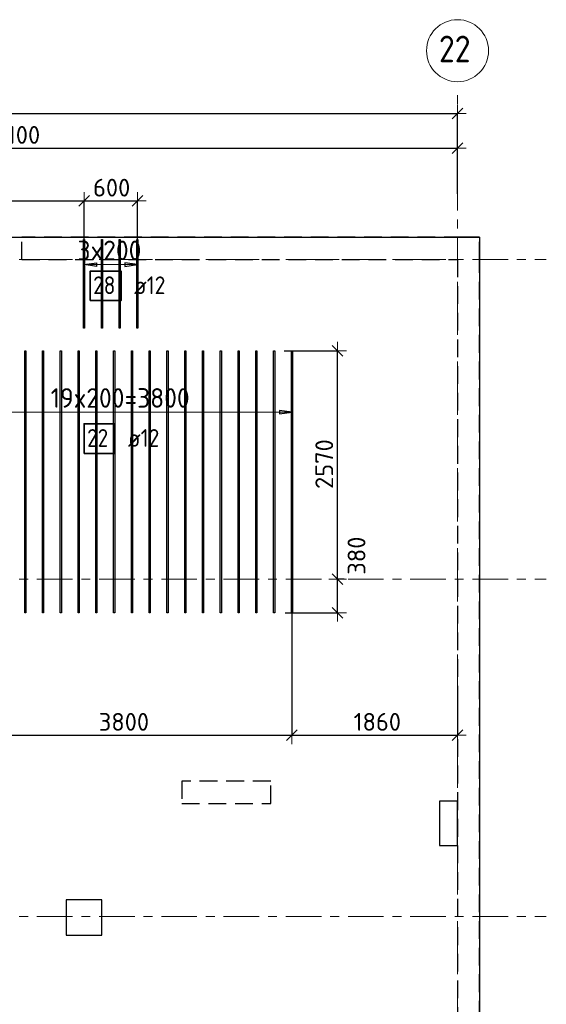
# Model space of a CAD drawing. Header units: metres. Extents: x -38 to 100, y -15 to 19.
# Tile 16 of 41: x 56.68 to 62.6, y 8.01 to 19.1. Entities that reach past the tile are written whole.
import ezdxf

# ---------------------------------------------------------------- set-up
doc = ezdxf.new("R2010")
doc.units = ezdxf.units.M
doc.header["$PDMODE"] = 65
for name, pattern in [('______11', [0.5, 0.4, -0.05, 0, -0.05]), ('______2', [0.27, 0.2, -0.07]), ('______5', [1.1, 0.8, -0.1, 0.1, -0.1])]:
    doc.linetypes.add(name, pattern=pattern)
for name, color, linetype, lineweight in [('XR$2$Осевая линия (1)', 7, '______5', 13), ('XR$2$Размерная линия (1)', 7, 'Continuous', 13), ('XR$3$Перекрытие (1)', 7, 'Continuous', 35), ('XR$3$Размерная линия (1)', 7, 'Continuous', 13), ('XR$5$Стена (1)', 7, 'Continuous', 35)]:
    doc.layers.add(name, color=color, linetype=linetype, lineweight=lineweight)
doc.layers.add('XR$3$Арм.стержн.Доп. Арм ниж.зоны У', color=7, linetype='Continuous', lineweight=35, true_color=0x1cff1c)
doc.styles.add('ISOCPEUR', font='txt')
doc.dimstyles.new('DIMSTYLE_3', dxfattribs={"dimtxt": 0.2, "dimasz": 0.2, "dimexe": 0, "dimexo": 0, "dimgap": 0.1, "dimtad": 2, "dimdec": 0, "dimlfac": 1000, "dimrnd": 5, "dimzin": 12, "dimdsep": 46, "dimtxsty": 'ISOCPEUR', "dimblk1": 'ALL_ML_STRICH', "dimblk2": 'ALL_ML_STRICH', "dimsah": 1, "dimcen": 0, "dimclrd": 7, "dimclre": 256, "dimclrt": 7, "dimadec": 0, "dimazin": 0, "dimtfac": 1, "dimtdec": 0, "dimtix": 1, "dimtmove": 2, "dimatfit": 3, "dimfxl": 0, "dimtzin": 0, "dimlwd": 0, "dimlwe": -3, "dimarcsym": 0})
doc.dimstyles.new('DIMSTYLE_7', dxfattribs={"dimtxt": 0.2, "dimasz": 0.2, "dimexe": 0, "dimexo": 0, "dimgap": 0.1, "dimtad": 0, "dimdec": 0, "dimlfac": 1000, "dimrnd": 5, "dimzin": 12, "dimdsep": 46, "dimtxsty": 'ISOCPEUR', "dimblk1": 'ALL_ML_STRICH', "dimblk2": 'ALL_ML_STRICH', "dimsah": 1, "dimcen": 0, "dimclrd": 7, "dimclre": 256, "dimclrt": 7, "dimadec": 0, "dimazin": 0, "dimtfac": 1, "dimtdec": 0, "dimtix": 1, "dimtmove": 2, "dimatfit": 3, "dimfxl": 0, "dimtvp": 1.2, "dimtzin": 0, "dimlwd": 0, "dimlwe": -3, "dimarcsym": 0})

# ---------------------------------------------------------------- blocks, each defined once
blk = doc.blocks.new('ALL_ML_STRICH')
at = {"color": 0, "linetype": 'ByBlock', "lineweight": -2}
for p, q in [((-1, 0), (0.5, 0)), ((-0.3, -0.3), (0.3, 0.3)), ((0, -0.5), (0, 0.5))]:
    blk.add_line(p, q, dxfattribs=at)
blk = doc.blocks.new('*D19')
at = {"layer": 'DEFPOINTS', "color": 7, "linetype": 'Continuous', "lineweight": 13, "transparency": 33554687}
for p in [(0.5, 18.043), (0.5, 17.947), (61.6, 17.12)]:
    blk.add_point(p, dxfattribs=at)
at = {"layer": 'XR$2$Размерная линия (1)', "color": 9, "linetype": 'Continuous', "lineweight": -2, "true_color": 0xc7c7c7, "transparency": 33554687}
for p, q in [((0.5, 17.967), (0.5, 18.043)), ((61.6, 17.14), (61.6, 18.043))]:
    blk.add_line(p, q, dxfattribs=at)
at = {"layer": 'XR$2$Размерная линия (1)', "color": 7, "linetype": 'Continuous', "lineweight": -2, "transparency": 33554687}
blk.add_line((0.5, 18.043), (61.6, 18.043), dxfattribs=at)
at = {"layer": 'XR$2$Размерная линия (1)', "color": 7, "linetype": 'Continuous', "lineweight": 13, "transparency": 33554687, "xscale": 0.2, "yscale": 0.2, "zscale": 0.2, "rotation": 180}
blk.add_blockref('ALL_ML_STRICH', (0.5, 18.043), dxfattribs=at)
at = {"layer": 'XR$2$Размерная линия (1)', "color": 7, "linetype": 'Continuous', "lineweight": 13, "transparency": 33554687, "xscale": 0.2, "yscale": 0.2, "zscale": 0.2}
blk.add_blockref('ALL_ML_STRICH', (61.6, 18.043), dxfattribs=at)
at = {"layer": 'XR$2$Размерная линия (1)', "color": 7, "linetype": 'Continuous', "lineweight": 13, "transparency": 33554687, "insert": (31.1, 18.193), "char_height": 0.2, "width": 1, "attachment_point": 5, "style": 'ISOCPEUR'}
blk.add_mtext('\\A1;{61100}', dxfattribs=at)
blk = doc.blocks.new('*D32')
at = {"layer": 'DEFPOINTS', "color": 7, "linetype": 'Continuous', "lineweight": 13, "transparency": 33554687}
for p in [(51.5, 17.653), (61.6, 17.491), (51.5, 17.39)]:
    blk.add_point(p, dxfattribs=at)
at = {"layer": 'XR$2$Размерная линия (1)', "color": 9, "linetype": 'Continuous', "lineweight": -2, "true_color": 0xc7c7c7, "transparency": 33554687}
for p, q in [((51.5, 17.41), (51.5, 17.653)), ((61.6, 17.511), (61.6, 17.653))]:
    blk.add_line(p, q, dxfattribs=at)
at = {"layer": 'XR$2$Размерная линия (1)', "color": 7, "linetype": 'Continuous', "lineweight": -2, "transparency": 33554687}
blk.add_line((51.5, 17.653), (61.6, 17.653), dxfattribs=at)
at = {"layer": 'XR$2$Размерная линия (1)', "color": 7, "linetype": 'Continuous', "lineweight": 13, "transparency": 33554687, "xscale": 0.2, "yscale": 0.2, "zscale": 0.2, "rotation": 180}
blk.add_blockref('ALL_ML_STRICH', (51.5, 17.653), dxfattribs=at)
at = {"layer": 'XR$2$Размерная линия (1)', "color": 7, "linetype": 'Continuous', "lineweight": 13, "transparency": 33554687, "xscale": 0.2, "yscale": 0.2, "zscale": 0.2}
blk.add_blockref('ALL_ML_STRICH', (61.6, 17.653), dxfattribs=at)
at = {"layer": 'XR$2$Размерная линия (1)', "color": 7, "linetype": 'Continuous', "lineweight": 13, "transparency": 33554687, "insert": (56.6, 17.803), "char_height": 0.2, "width": 1, "attachment_point": 5, "style": 'ISOCPEUR'}
blk.add_mtext('\\A1;{10100}', dxfattribs=at)
blk = doc.blocks.new('*D64')
at = {"layer": 'DEFPOINTS', "color": 7, "linetype": 'Continuous', "lineweight": 13, "transparency": 33554687}
for p in [(55.938, 12.446), (59.738, 12.473), (55.938, 11.043)]:
    blk.add_point(p, dxfattribs=at)
at = {"layer": 'XR$3$Размерная линия (1)', "color": 9, "linetype": 'Continuous', "lineweight": -2, "true_color": 0xc7c7c7, "transparency": 33554687}
for p, q in [((55.938, 12.426), (55.938, 11.043)), ((59.738, 12.453), (59.738, 11.043))]:
    blk.add_line(p, q, dxfattribs=at)
at = {"layer": 'XR$3$Размерная линия (1)', "color": 7, "linetype": 'Continuous', "lineweight": -2, "transparency": 33554687}
blk.add_line((55.938, 11.043), (59.738, 11.043), dxfattribs=at)
at = {"layer": 'XR$3$Размерная линия (1)', "color": 7, "linetype": 'Continuous', "lineweight": 13, "transparency": 33554687, "xscale": 0.2, "yscale": 0.2, "zscale": 0.2, "rotation": 180}
blk.add_blockref('ALL_ML_STRICH', (55.938, 11.043), dxfattribs=at)
at = {"layer": 'XR$3$Размерная линия (1)', "color": 7, "linetype": 'Continuous', "lineweight": 13, "transparency": 33554687, "xscale": 0.2, "yscale": 0.2, "zscale": 0.2}
blk.add_blockref('ALL_ML_STRICH', (59.738, 11.043), dxfattribs=at)
at = {"layer": 'XR$3$Размерная линия (1)', "color": 7, "linetype": 'Continuous', "lineweight": 13, "transparency": 33554687, "insert": (57.848, 11.193), "char_height": 0.2, "width": 0.8, "attachment_point": 5, "style": 'ISOCPEUR'}
blk.add_mtext('\\A1;{3800}', dxfattribs=at)
blk = doc.blocks.new('*D65')
at = {"layer": 'DEFPOINTS', "color": 7, "linetype": 'Continuous', "lineweight": 13, "transparency": 33554687}
for p in [(59.738, 12.473), (61.6, 11.575), (59.738, 11.043)]:
    blk.add_point(p, dxfattribs=at)
at = {"layer": 'XR$3$Размерная линия (1)', "color": 9, "linetype": 'Continuous', "lineweight": -2, "true_color": 0xc7c7c7, "transparency": 33554687}
for p, q in [((59.738, 12.453), (59.738, 11.043)), ((61.6, 11.555), (61.6, 11.043))]:
    blk.add_line(p, q, dxfattribs=at)
at = {"layer": 'XR$3$Размерная линия (1)', "color": 7, "linetype": 'Continuous', "lineweight": -2, "transparency": 33554687}
blk.add_line((59.738, 11.043), (61.6, 11.043), dxfattribs=at)
at = {"layer": 'XR$3$Размерная линия (1)', "color": 7, "linetype": 'Continuous', "lineweight": 13, "transparency": 33554687, "xscale": 0.2, "yscale": 0.2, "zscale": 0.2, "rotation": 180}
blk.add_blockref('ALL_ML_STRICH', (59.738, 11.043), dxfattribs=at)
at = {"layer": 'XR$3$Размерная линия (1)', "color": 7, "linetype": 'Continuous', "lineweight": 13, "transparency": 33554687, "xscale": 0.2, "yscale": 0.2, "zscale": 0.2}
blk.add_blockref('ALL_ML_STRICH', (61.6, 11.043), dxfattribs=at)
at = {"layer": 'XR$3$Размерная линия (1)', "color": 7, "linetype": 'Continuous', "lineweight": 13, "transparency": 33554687, "insert": (60.699, 11.193), "char_height": 0.2, "width": 0.8, "attachment_point": 5, "style": 'ISOCPEUR'}
blk.add_mtext('\\A1;{1860}', dxfattribs=at)
blk = doc.blocks.new('*D68')
at = {"layer": 'DEFPOINTS', "color": 7, "linetype": 'Continuous', "lineweight": 13, "transparency": 33554687}
for p in [(53.59, 17.059), (53.59, 16.527), (57.4, 16.549)]:
    blk.add_point(p, dxfattribs=at)
at = {"layer": 'XR$3$Размерная линия (1)', "color": 9, "linetype": 'Continuous', "lineweight": -2, "true_color": 0xc7c7c7, "transparency": 33554687}
for p, q in [((53.59, 16.547), (53.59, 17.059)), ((57.4, 16.569), (57.4, 17.059))]:
    blk.add_line(p, q, dxfattribs=at)
at = {"layer": 'XR$3$Размерная линия (1)', "color": 7, "linetype": 'Continuous', "lineweight": -2, "transparency": 33554687}
blk.add_line((53.59, 17.059), (57.4, 17.059), dxfattribs=at)
at = {"layer": 'XR$3$Размерная линия (1)', "color": 7, "linetype": 'Continuous', "lineweight": 13, "transparency": 33554687, "xscale": 0.2, "yscale": 0.2, "zscale": 0.2, "rotation": 180}
blk.add_blockref('ALL_ML_STRICH', (53.59, 17.059), dxfattribs=at)
at = {"layer": 'XR$3$Размерная линия (1)', "color": 7, "linetype": 'Continuous', "lineweight": 13, "transparency": 33554687, "xscale": 0.2, "yscale": 0.2, "zscale": 0.2}
blk.add_blockref('ALL_ML_STRICH', (57.4, 17.059), dxfattribs=at)
at = {"layer": 'XR$3$Размерная линия (1)', "color": 7, "linetype": 'Continuous', "lineweight": 13, "transparency": 33554687, "insert": (55.525, 17.209), "char_height": 0.2, "width": 0.8, "attachment_point": 5, "style": 'ISOCPEUR'}
blk.add_mtext('\\A1;{3810}', dxfattribs=at)
blk = doc.blocks.new('*D69')
at = {"layer": 'DEFPOINTS', "color": 7, "linetype": 'Continuous', "lineweight": 13, "transparency": 33554687}
for p in [(57.4, 17.059), (57.4, 16.549), (58, 16.515)]:
    blk.add_point(p, dxfattribs=at)
at = {"layer": 'XR$3$Размерная линия (1)', "color": 9, "linetype": 'Continuous', "lineweight": -2, "true_color": 0xc7c7c7, "transparency": 33554687}
for p, q in [((57.4, 16.569), (57.4, 17.059)), ((58, 16.535), (58, 17.059))]:
    blk.add_line(p, q, dxfattribs=at)
at = {"layer": 'XR$3$Размерная линия (1)', "color": 7, "linetype": 'Continuous', "lineweight": -2, "transparency": 33554687}
blk.add_line((57.4, 17.059), (58, 17.059), dxfattribs=at)
at = {"layer": 'XR$3$Размерная линия (1)', "color": 7, "linetype": 'Continuous', "lineweight": 13, "transparency": 33554687, "xscale": 0.2, "yscale": 0.2, "zscale": 0.2, "rotation": 180}
blk.add_blockref('ALL_ML_STRICH', (57.4, 17.059), dxfattribs=at)
at = {"layer": 'XR$3$Размерная линия (1)', "color": 7, "linetype": 'Continuous', "lineweight": 13, "transparency": 33554687, "xscale": 0.2, "yscale": 0.2, "zscale": 0.2}
blk.add_blockref('ALL_ML_STRICH', (58, 17.059), dxfattribs=at)
at = {"layer": 'XR$3$Размерная линия (1)', "color": 7, "linetype": 'Continuous', "lineweight": 13, "transparency": 33554687, "insert": (57.71, 17.209), "char_height": 0.2, "width": 0.6, "attachment_point": 5, "style": 'ISOCPEUR'}
blk.add_mtext('\\A1;{600}', dxfattribs=at)
blk = doc.blocks.new('*D70')
at = {"layer": 'DEFPOINTS', "color": 7, "linetype": 'Continuous', "lineweight": 13, "transparency": 33554687}
for p in [(60.306, 12.8), (59.643, 12.422), (60.252, 12.422)]:
    blk.add_point(p, dxfattribs=at)
at = {"layer": 'XR$3$Размерная линия (1)', "color": 9, "linetype": 'Continuous', "lineweight": -2, "true_color": 0xc7c7c7, "transparency": 33554687}
for p, q in [((60.326, 12.8), (60.252, 12.8)), ((59.663, 12.422), (60.252, 12.422))]:
    blk.add_line(p, q, dxfattribs=at)
at = {"layer": 'XR$3$Размерная линия (1)', "color": 7, "linetype": 'Continuous', "lineweight": -2, "transparency": 33554687}
blk.add_line((60.252, 12.422), (60.252, 12.8), dxfattribs=at)
at = {"layer": 'XR$3$Размерная линия (1)', "color": 7, "linetype": 'Continuous', "lineweight": 13, "transparency": 33554687, "xscale": 0.2, "yscale": 0.2, "zscale": 0.2}
for p, rotation in [((60.252, 12.8), 90), ((60.252, 12.422), 270)]:
    blk.add_blockref('ALL_ML_STRICH', p, dxfattribs=dict(at, rotation=rotation))
at = {"layer": 'XR$3$Размерная линия (1)', "color": 7, "linetype": 'Continuous', "lineweight": 13, "transparency": 33554687, "insert": (60.465, 13.065), "char_height": 0.2, "width": 0.6, "attachment_point": 5, "rotation": 90, "style": 'ISOCPEUR'}
blk.add_mtext('\\A1;{380}', dxfattribs=at)
blk = doc.blocks.new('*D71')
at = {"layer": 'DEFPOINTS', "color": 7, "linetype": 'Continuous', "lineweight": 13, "transparency": 33554687}
for p in [(59.632, 15.372), (60.252, 12.8), (60.306, 12.8)]:
    blk.add_point(p, dxfattribs=at)
at = {"layer": 'XR$3$Размерная линия (1)', "color": 9, "linetype": 'Continuous', "lineweight": -2, "true_color": 0xc7c7c7, "transparency": 33554687}
for p, q in [((59.652, 15.372), (60.252, 15.372)), ((60.326, 12.8), (60.252, 12.8))]:
    blk.add_line(p, q, dxfattribs=at)
at = {"layer": 'XR$3$Размерная линия (1)', "color": 7, "linetype": 'Continuous', "lineweight": -2, "transparency": 33554687}
blk.add_line((60.252, 12.8), (60.252, 15.372), dxfattribs=at)
at = {"layer": 'XR$3$Размерная линия (1)', "color": 7, "linetype": 'Continuous', "lineweight": 13, "transparency": 33554687, "xscale": 0.2, "yscale": 0.2, "zscale": 0.2}
for p, rotation in [((60.252, 15.372), 90), ((60.252, 12.8), 270)]:
    blk.add_blockref('ALL_ML_STRICH', p, dxfattribs=dict(at, rotation=rotation))
at = {"layer": 'XR$3$Размерная линия (1)', "color": 7, "linetype": 'Continuous', "lineweight": 13, "transparency": 33554687, "insert": (60.102, 14.096), "char_height": 0.2, "width": 0.8, "attachment_point": 5, "rotation": 90, "style": 'ISOCPEUR'}
blk.add_mtext('\\A1;{2570}', dxfattribs=at)

msp = doc.modelspace()

# ---------------------------------------------------------------- linework, layer by layer
at = {"layer": 'XR$2$Осевая линия (1)', "color": 253, "linetype": '______11', "lineweight": 13, "true_color": 0xa0a0a0, "transparency": 33554687}
for p, q in [((61.6, -2.65), (61.6, 18.35)), ((-2.63, 16.4), (62.6, 16.4)), ((-2.63, 12.8), (62.6, 12.8)), ((-2.63, 9), (62.6, 9))]:
    msp.add_line(p, q, dxfattribs=at)
at = {"layer": 'XR$2$Осевая линия (1)', "color": 7, "linetype": 'Continuous', "lineweight": 13, "transparency": 33554687}
msp.add_circle((61.6018, 18.7512), 0.3493, dxfattribs=at)
at = {"layer": 'XR$3$Арм.стержн.Доп. Арм ниж.зоны У', "color": 253, "linetype": 'Continuous', "lineweight": -3, "true_color": 0xa0a0a0, "transparency": 33554687}
for p, q in [((57.4, 16.3425), (57.4, 16.4425)), ((58, 16.3425), (58, 16.4425)), ((57.4, 16.3425), (57.4, 16.2425)), ((58, 16.3425), (58, 16.2425)), ((59.7382, 14.6809), (59.7382, 14.7809)), ((59.7382, 14.6809), (59.7382, 14.5809))]:
    msp.add_line(p, q, dxfattribs=at)
at = {"layer": 'XR$3$Арм.стержн.Доп. Арм ниж.зоны У', "color": 7, "linetype": 'Continuous', "lineweight": 25, "transparency": 33554687}
for p, q in [((57.4, 16.3425), (57.54, 16.3625)), ((57.54, 16.3225), (57.4, 16.3425)), ((57.54, 16.3625), (57.54, 16.3225)), ((58, 16.3425), (57.86, 16.3625)), ((57.86, 16.3625), (57.86, 16.3225)), ((57.86, 16.3225), (58, 16.3425)), ((59.7382, 14.6809), (59.5982, 14.7009)), ((59.5982, 14.7009), (59.5982, 14.6609)), ((59.5982, 14.6609), (59.7382, 14.6809))]:
    msp.add_line(p, q, dxfattribs=at)
at = {"layer": 'XR$3$Арм.стержн.Доп. Арм ниж.зоны У', "color": 7, "linetype": 'Continuous', "lineweight": 13, "transparency": 33554687}
for p, q in [((57.4, 16.3425), (57.4, 16.3425)), ((57.4, 16.3425), (58, 16.3425)), ((58, 16.3425), (58, 16.3425)), ((59.7382, 14.6809), (59.7382, 14.6809))]:
    msp.add_line(p, q, dxfattribs=at)
at = {"layer": 'XR$3$Арм.стержн.Доп. Арм ниж.зоны У', "color": 34, "linetype": 'Continuous', "lineweight": 25, "transparency": 33554687}
for points in [[(57.406, 16.625), (57.406, 15.625), (57.394, 15.625), (57.394, 16.625), (57.406, 16.625)], [(57.606, 16.625), (57.606, 15.625), (57.594, 15.625), (57.594, 16.625), (57.606, 16.625)], [(57.806, 16.625), (57.806, 15.625), (57.794, 15.625), (57.794, 16.625), (57.806, 16.625)], [(58.006, 16.625), (58.006, 15.625), (57.994, 15.625), (57.994, 16.625), (58.006, 16.625)], [(56.7322, 12.4225), (56.7322, 15.3725), (56.7442, 15.3725), (56.7442, 12.4225), (56.7322, 12.4225)], [(56.9322, 12.4225), (56.9322, 15.3725), (56.9442, 15.3725), (56.9442, 12.4225), (56.9322, 12.4225)], [(57.1322, 12.4225), (57.1322, 15.3725), (57.1442, 15.3725), (57.1442, 12.4225), (57.1322, 12.4225)], [(57.3322, 12.4225), (57.3322, 15.3725), (57.3442, 15.3725), (57.3442, 12.4225), (57.3322, 12.4225)], [(57.5322, 12.4225), (57.5322, 15.3725), (57.5442, 15.3725), (57.5442, 12.4225), (57.5322, 12.4225)], [(57.7322, 12.4225), (57.7322, 15.3725), (57.7442, 15.3725), (57.7442, 12.4225), (57.7322, 12.4225)], [(57.9322, 12.4225), (57.9322, 15.3725), (57.9442, 15.3725), (57.9442, 12.4225), (57.9322, 12.4225)], [(58.1322, 12.4225), (58.1322, 15.3725), (58.1442, 15.3725), (58.1442, 12.4225), (58.1322, 12.4225)], [(58.3322, 12.4225), (58.3322, 15.3725), (58.3442, 15.3725), (58.3442, 12.4225), (58.3322, 12.4225)], [(58.5322, 12.4225), (58.5322, 15.3725), (58.5442, 15.3725), (58.5442, 12.4225), (58.5322, 12.4225)], [(58.7322, 12.4225), (58.7322, 15.3725), (58.7442, 15.3725), (58.7442, 12.4225), (58.7322, 12.4225)], [(58.9322, 12.4225), (58.9322, 15.3725), (58.9442, 15.3725), (58.9442, 12.4225), (58.9322, 12.4225)], [(59.1322, 12.4225), (59.1322, 15.3725), (59.1442, 15.3725), (59.1442, 12.4225), (59.1322, 12.4225)], [(59.3322, 12.4225), (59.3322, 15.3725), (59.3442, 15.3725), (59.3442, 12.4225), (59.3322, 12.4225)], [(59.5322, 12.4225), (59.5322, 15.3725), (59.5442, 15.3725), (59.5442, 12.4225), (59.5322, 12.4225)], [(59.7322, 12.4225), (59.7322, 15.3725), (59.7442, 15.3725), (59.7442, 12.4225), (59.7322, 12.4225)]]:
    msp.add_lwpolyline(points, dxfattribs=at)
at = {"layer": 'XR$3$Арм.стержн.Доп. Арм ниж.зоны У', "color": 7, "linetype": 'Continuous', "lineweight": 35, "transparency": 33554687}
for points in [[(57.4688, 15.9366), (57.8154, 15.9366), (57.8154, 16.2699), (57.4688, 16.2699), (57.4688, 15.9366)], [(57.4004, 14.2169), (57.747, 14.2169), (57.747, 14.5502), (57.4004, 14.5502), (57.4004, 14.2169)]]:
    msp.add_lwpolyline(points, dxfattribs=at)
at = {"layer": 'XR$3$Арм.стержн.Доп. Арм ниж.зоны У', "color": 7, "linetype": 'Continuous', "lineweight": 13, "transparency": 33554687}
msp.add_lwpolyline([(55.9382, 14.6809), (56.8752, 14.6809), (56.8752, 14.6809), (59.7382, 14.6809)], dxfattribs=at)
at = {"layer": 'XR$3$Перекрытие (1)', "color": 7, "linetype": 'Continuous', "lineweight": 25, "transparency": 33554687}
for p, q in [((54, 16.65), (61.85, 16.65)), ((61.85, 16.65), (61.85, -0.25)), ((61.4, 10.3), (61.4, 9.8)), ((61.6, 10.3), (61.4, 10.3)), ((61.6, 9.8), (61.6, 10.3)), ((61.4, 9.8), (61.6, 9.8)), ((57.2, 9.19), (57.2, 8.79)), ((57.6, 9.19), (57.2, 9.19)), ((57.6, 8.79), (57.6, 9.19)), ((57.2, 8.79), (57.6, 8.79))]:
    msp.add_line(p, q, dxfattribs=at)
at = {"layer": 'XR$5$Стена (1)', "color": 253, "linetype": '______2', "lineweight": -3, "true_color": 0xa0a0a0, "transparency": 33554687}
for p, q in [((56.7001, 16.4), (56.7001, 16.65)), ((61.65, 16.65), (56.7001, 16.65)), ((61.65, 16.65), (61.85, 16.65)), ((61.85, 16.65), (61.65, 16.65)), ((61.85, 16.4), (61.85, 16.65)), ((56.7001, 16.4), (61.6, 16.4)), ((61.6, 16.4), (61.6, 9)), ((61.85, -0.25), (61.85, 16.4)), ((59.4996, 10.525), (58.4996, 10.525)), ((58.4996, 10.525), (58.4996, 10.275)), ((59.4996, 10.275), (59.4996, 10.525)), ((58.4996, 10.275), (59.4996, 10.275)), ((61.6, 8.88), (61.6, 6.12))]:
    msp.add_line(p, q, dxfattribs=at)

# ---------------------------------------------------------------- texts
at = {"layer": 'XR$2$Осевая линия (1)', "color": 7, "linetype": 'Continuous', "lineweight": 13, "transparency": 33554687, "insert": (61.3918, 18.6207), "char_height": 0.3, "width": 0.550812, "attachment_point": 7, "style": 'ISOCPEUR'}
msp.add_mtext('\\W0.87;22', dxfattribs=at)
at = {"layer": 'XR$3$Арм.стержн.Доп. Арм ниж.зоны У', "color": 7, "linetype": 'Continuous', "lineweight": 13, "transparency": 33554687, "char_height": 0.22, "attachment_point": 7, "style": 'ISOCPEUR'}
for s, insert, width in [('\\W0.95;3x200', (57.326, 16.3925), 0.873359), ('\\W0.95;19x200=3800', (57.0242, 14.7309), 1.753128)]:
    msp.add_mtext(s, dxfattribs=dict(at, insert=insert, width=width))
at = {"layer": 'XR$3$Арм.стержн.Доп. Арм ниж.зоны У', "color": 7, "linetype": 'Continuous', "lineweight": 25, "transparency": 33554687, "char_height": 0.2, "attachment_point": 7, "style": 'ISOCPEUR'}
for s, insert, width in [('\\W0.87;28', (57.5021, 16.0099), 0.367208), ('\\W0.89; ø12 ', (57.8488, 16.0099), 0.749105), ('\\W0.87;22', (57.4337, 14.2902), 0.367208), ('\\W0.89; ø12 ', (57.7804, 14.2902), 0.749105)]:
    msp.add_mtext(s, dxfattribs=dict(at, insert=insert, width=width))

# ---------------------------------------------------------------- dimensions: what is measured, and where the dimension line sits
at = {"layer": 'XR$2$Размерная линия (1)', "color": 7, "linetype": 'Continuous', "lineweight": 13, "transparency": 33554687}
for base, p1, p2, picture, middle in [((61.6, 18.0429), (0.5, 17.9668), (61.6, 17.1397), '*D19', (31.1, 18.1929)), ((61.6, 17.6528), (51.5, 17.4096), (61.6, 17.5112), '*D32', (56.6, 17.8028))]:
    dim = msp.add_linear_dim(base=base, p1=p1, p2=p2, dimstyle='DIMSTYLE_3', override={"dimpost": '<>', "dimclrd": 7, "dimclre": 9, "dimclrt": 7, "dimlwd": 0, "dimlwe": 65533}, dxfattribs=at)
    dim.commit()
    dim.dimension.update_dxf_attribs({"geometry": picture, "text_midpoint": middle, "dimtype": 160})
at = {"layer": 'XR$3$Размерная линия (1)', "color": 7, "linetype": 'Continuous', "lineweight": 13, "transparency": 33554687}
for base, p1, p2, picture, middle in [((57.4, 17.0593), (53.59, 16.5472), (57.4, 16.5694), '*D68', (55.525, 17.2093)), ((58, 17.0593), (57.4, 16.5694), (58, 16.5352), '*D69', (57.71, 17.2093)), ((59.7382, 11.0432), (55.9382, 12.4258), (59.7382, 12.453), '*D64', (57.8482, 11.1932)), ((61.6, 11.0432), (59.7382, 12.453), (61.6, 11.5551), '*D65', (60.6991, 11.1932))]:
    dim = msp.add_linear_dim(base=base, p1=p1, p2=p2, dimstyle='DIMSTYLE_3', override={"dimpost": '<>', "dimclrd": 7, "dimclre": 9, "dimclrt": 7, "dimlwd": 0, "dimlwe": 65533}, dxfattribs=at)
    dim.commit()
    dim.dimension.update_dxf_attribs({"geometry": picture, "text_midpoint": middle, "dimtype": 160})
for base, p1, p2, dimstyle, picture, middle in [((60.2523, 15.37249), (60.32575, 12.8), (59.65234, 15.37249), 'DIMSTYLE_3', '*D71', (60.1023, 14.09625)), ((60.2523, 12.8), (59.66302, 12.42249), (60.32575, 12.8), 'DIMSTYLE_7', '*D70', (60.46467, 13.06471))]:
    dim = msp.add_linear_dim(base=base, p1=p1, p2=p2, angle=90, dimstyle=dimstyle, override={"dimpost": '<>', "dimclrd": 7, "dimclre": 9, "dimclrt": 7, "dimlwd": 0, "dimlwe": 65533}, dxfattribs=at)
    dim.commit()
    dim.dimension.update_dxf_attribs({"geometry": picture, "text_midpoint": middle, "dimtype": 160})

doc.saveas('drawing.dxf')
